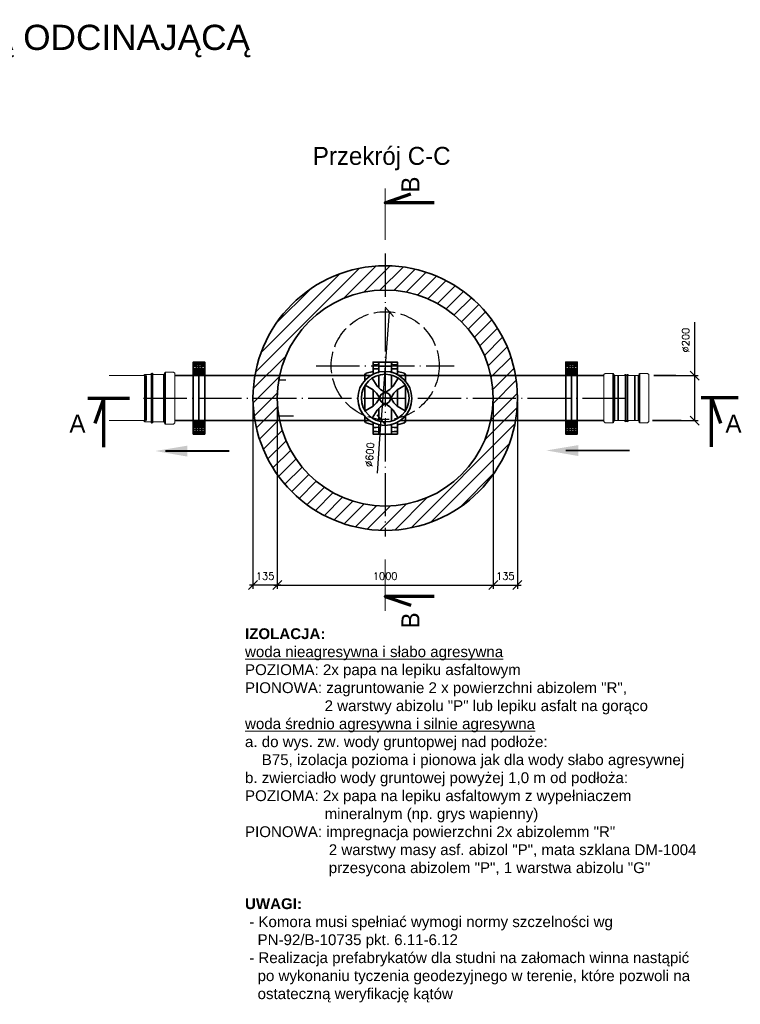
# Model space of a CAD drawing. Header units: inches. Extents: x 2742 to 3720, y -446 to 261.
# Tile 4 of 4: x 3320 to 3720, y -286 to 261. Entities that reach past the tile are written whole.
import ezdxf

# ---------------------------------------------------------------- set-up
doc = ezdxf.new("R2010")
doc.units = ezdxf.units.IN
doc.header["$MEASUREMENT"] = 0
doc.linetypes.add('ACAD_ISO02W100', pattern=[15, 12, -3])
doc.linetypes.add('ACAD_ISO04W100', pattern=[30.5, 24, -3, 0.5, -3])
for name, color, linetype, lineweight in [('ciecie', 7, 'Continuous', 70), ('kregi', 5, 'Continuous', 35), ('opisy', 7, 'Continuous', 20), ('wymiary', 18, 'Continuous', 15)]:
    doc.layers.add(name, color=color, linetype=linetype, lineweight=lineweight)
for name, color, linetype in [('kresk', 7, 'Continuous'), ('studnia', 3, 'Continuous'), ('sym', 7, 'ACAD_ISO04W100')]:
    doc.layers.add(name, color=color, linetype=linetype)
doc.styles.add('Arial', font='arial.ttf')
doc.styles.add('iso20', font='romans.shx', dxfattribs={"height": 4})
doc.dimstyles.new('ISO-20', dxfattribs={"dimtxt": 4, "dimasz": 5, "dimexe": 2, "dimexo": 2, "dimgap": 3, "dimtad": 1, "dimlfac": 10, "dimtxsty": 'iso20', "dimblk": 'OBLIQUE', "dimcen": 2.5, "dimdle": 2, "dimadec": 0, "dimazin": 0, "dimtfac": 1, "dimtmove": 0, "dimatfit": 3, "dimldrblk": 'OBLIQUE', "dimfxl": 0, "dimarcsym": 0})

# ---------------------------------------------------------------- blocks, each defined once
blk = doc.blocks.new('_Oblique')
at = {"layer": 'kresk', "color": 0, "lineweight": -2}
blk.add_line((-0.5, -0.5), (0.5, 0.5), dxfattribs=at)
blk = doc.blocks.new('*D23')
at = {"layer": 'Defpoints', "color": 0, "transparency": 16777216}
for p in [(3681.37, 63.71), (3681.37, 38.71), (3694.87, 38.71)]:
    blk.add_point(p, dxfattribs=at)
at = {"layer": 'wymiary', "color": 0, "lineweight": -2, "transparency": 16777216}
for p, q in [((3694.87, 63.71), (3694.87, 93.38)), ((3694.87, 38.71), (3694.87, 65.71)), ((3683.37, 63.71), (3696.87, 63.71)), ((3683.37, 38.71), (3696.87, 38.71))]:
    blk.add_line(p, q, dxfattribs=at)
at = {"layer": 'wymiary', "color": 0, "lineweight": -2, "transparency": 16777216, "xscale": 5, "yscale": 5, "zscale": 5}
for p, rotation in [((3694.87, 63.71), 90), ((3694.87, 38.71), 270)]:
    blk.add_blockref('_Oblique', p, dxfattribs=dict(at, rotation=rotation))
at = {"layer": 'wymiary', "color": 0, "transparency": 16777216, "insert": (3689.87, 83.43), "char_height": 4, "attachment_point": 5, "rotation": 90, "style": 'iso20'}
blk.add_mtext('%%c200', dxfattribs=at)
blk = doc.blocks.new('*D24')
at = {"layer": 'Defpoints', "color": 0, "transparency": 16777216}
for p in [(3525.05, 99.14), (3520.66, 39.3)]:
    blk.add_point(p, dxfattribs=at)
at = {"layer": 'wymiary', "color": 0, "lineweight": -2, "transparency": 16777216}
for p in [(3525.05, 99.14), (3518.47, 9.48)]:
    blk.add_line(p, (3520.66, 39.3), dxfattribs=at)
at = {"layer": 'wymiary', "color": 0, "lineweight": -2, "transparency": 16777216, "xscale": 5, "yscale": 5, "zscale": 5}
for p, rotation in [((3525.05, 99.14), 265.808529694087), ((3520.66, 39.3), 85.80852969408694)]:
    blk.add_blockref('_Oblique', p, dxfattribs=dict(at, rotation=rotation))
at = {"layer": 'wymiary', "color": 0, "transparency": 16777216, "insert": (3514.22, 19.77), "char_height": 4, "attachment_point": 5, "rotation": 85.8085, "style": 'iso20'}
blk.add_mtext('∅600', dxfattribs=at)
blk = doc.blocks.new('*D25')
at = {"layer": 'Defpoints', "color": 0, "transparency": 16777216}
for p in [(3582.85, 51.22), (3596.35, 51.22), (3596.35, -52.69)]:
    blk.add_point(p, dxfattribs=at)
at = {"layer": 'wymiary', "color": 0, "lineweight": -2, "transparency": 16777216}
for p, q in [((3582.85, 49.22), (3582.85, -54.69)), ((3596.35, 49.22), (3596.35, -54.69)), ((3580.85, -52.69), (3598.35, -52.69))]:
    blk.add_line(p, q, dxfattribs=at)
at = {"layer": 'wymiary', "color": 0, "lineweight": -2, "transparency": 16777216, "xscale": 5, "yscale": 5, "zscale": 5, "rotation": 180}
blk.add_blockref('_Oblique', (3582.85, -52.69), dxfattribs=at)
at = {"layer": 'wymiary', "color": 0, "lineweight": -2, "transparency": 16777216, "xscale": 5, "yscale": 5, "zscale": 5}
blk.add_blockref('_Oblique', (3596.35, -52.69), dxfattribs=at)
at = {"layer": 'wymiary', "color": 0, "transparency": 16777216, "insert": (3589.6, -47.69), "char_height": 4, "attachment_point": 5, "style": 'iso20'}
blk.add_mtext('135', dxfattribs=at)
blk = doc.blocks.new('*D26')
at = {"layer": 'Defpoints', "color": 0, "transparency": 16777216}
for p in [(3449.35, 51.22), (3462.85, 51.22), (3449.35, -52.69)]:
    blk.add_point(p, dxfattribs=at)
at = {"layer": 'wymiary', "color": 0, "lineweight": -2, "transparency": 16777216}
for p, q in [((3449.35, 49.22), (3449.35, -54.69)), ((3462.85, 49.22), (3462.85, -54.69)), ((3464.85, -52.69), (3447.35, -52.69))]:
    blk.add_line(p, q, dxfattribs=at)
at = {"layer": 'wymiary', "color": 0, "lineweight": -2, "transparency": 16777216, "xscale": 5, "yscale": 5, "zscale": 5, "rotation": 180}
blk.add_blockref('_Oblique', (3449.35, -52.69), dxfattribs=at)
at = {"layer": 'wymiary', "color": 0, "lineweight": -2, "transparency": 16777216, "xscale": 5, "yscale": 5, "zscale": 5}
blk.add_blockref('_Oblique', (3462.85, -52.69), dxfattribs=at)
at = {"layer": 'wymiary', "color": 0, "transparency": 16777216, "insert": (3456.1, -47.69), "char_height": 4, "attachment_point": 5, "style": 'iso20'}
blk.add_mtext('135', dxfattribs=at)
blk = doc.blocks.new('*D27')
at = {"layer": 'Defpoints', "color": 0}
for p in [(3462.85, 51.22), (3582.85, 51.22), (3582.85, -52.69)]:
    blk.add_point(p, dxfattribs=at)
at = {"layer": 'wymiary', "color": 0, "lineweight": -2}
for p, q in [((3462.85, 49.22), (3462.85, -54.69)), ((3582.85, 49.22), (3582.85, -54.69)), ((3460.85, -52.69), (3584.85, -52.69))]:
    blk.add_line(p, q, dxfattribs=at)
at = {"layer": 'wymiary', "color": 0, "linetype": 'ByBlock', "lineweight": -2, "xscale": 5, "yscale": 5, "zscale": 5, "rotation": 180}
blk.add_blockref('_Oblique', (3462.85, -52.69), dxfattribs=at)
at = {"layer": 'wymiary', "color": 0, "linetype": 'ByBlock', "lineweight": -2, "xscale": 5, "yscale": 5, "zscale": 5}
blk.add_blockref('_Oblique', (3582.85, -52.69), dxfattribs=at)
at = {"layer": 'wymiary', "color": 0, "insert": (3522.85, -47.69), "char_height": 4, "attachment_point": 5, "style": 'iso20'}
blk.add_mtext('1000', dxfattribs=at)
blk = doc.blocks.new('A$C3CF953A7')
at = {"layer": 'kregi'}
for p, q in [((1.44, 38.51), (0, 39.94)), ((0.91, 38.51), (0, 39.41)), ((0.38, 38.51), (0, 38.88)), ((1.94, 38.54), (0.47, 40)), ((2.38, 38.63), (1, 40)), ((2.82, 38.72), (1.53, 40)), ((3.2, 38.86), (2.06, 40)), ((3.2, 39.39), (2.59, 40)), ((3.2, 39.92), (3.12, 40)), ((3.2, 33.03), (0, 36.23)), ((3.2, 32.5), (0, 35.7)), ((2.67, 32.5), (0, 35.17)), ((2.14, 32.5), (0, 34.64)), ((1.61, 32.5), (0, 34.11)), ((1.08, 32.5), (0, 33.58)), ((0.55, 32.5), (0, 33.05)), ((3.2, 33.56), (0.47, 36.29)), ((3.2, 34.09), (1, 36.29)), ((3.2, 34.62), (1.53, 36.29)), ((3.2, 35.15), (2.08, 36.27)), ((3.2, 35.68), (2.66, 36.23)), ((3.2, 7.5), (0, 4.3)), ((2.67, 7.5), (0, 4.83)), ((2.14, 7.5), (0, 5.36)), ((1.61, 7.5), (0, 5.89)), ((1.08, 7.5), (0, 6.42)), ((0.55, 7.5), (0, 6.95)), ((3.2, 6.97), (0, 3.77)), ((3.2, 6.44), (0.47, 3.71)), ((3.2, 5.91), (1, 3.71)), ((1.44, 1.49), (0, 0.06)), ((0.91, 1.49), (0, 0.59)), ((0.38, 1.49), (0, 1.12)), ((1.94, 1.46), (0.47, 0)), ((2.38, 1.37), (1, 0)), ((3.2, 5.38), (1.53, 3.71)), ((2.82, 1.28), (1.53, 0)), ((3.2, 1.14), (2.06, 0)), ((3.2, 4.85), (2.08, 3.73)), ((3.2, 0.61), (2.59, 0)), ((3.2, 4.32), (2.66, 3.77)), ((3.2, 0.08), (3.12, 0))]:
    blk.add_line(p, q, dxfattribs=at)
for points in [[(3.2, 40), (0, 40), (0, 20)], [(0, 38.51), (1.78, 38.51), (3.2, 38.79)], [(0, 38.51), (0, 37.4)], [(1.78, 38.51), (1.78, 36.29)], [(3.2, 20), (3.2, 40)], [(0, 32.5), (0, 37.5), (4.49, 37.5)], [(0, 36.29), (0, 37.4)], [(0, 36.29), (1.78, 36.29), (3.2, 36.19)], [(3.2, 32.5), (0, 32.5)], [(3.2, 0), (0, 0), (0, 20)], [(3.2, 20), (3.2, 0)], [(0, 7.5), (0, 2.5), (4.49, 2.5)], [(3.2, 7.5), (0, 7.5)], [(0, 3.71), (1.78, 3.71), (3.2, 3.81)], [(0, 3.71), (0, 2.6)], [(0, 1.49), (0, 2.6)], [(0, 1.49), (1.78, 1.49), (3.2, 1.21)], [(1.78, 1.49), (1.78, 3.71)]]:
    blk.add_lwpolyline(points, dxfattribs=at)
blk = doc.blocks.new('A$C76CC2658')
at = {"layer": 'kregi', "lineweight": 20, "ltscale": 0.2}
for points in [[(15.79, 26.17), (12.56, 26.17), (12.56, 26.63), (12.19, 26.84), (11.76, 26.71), (11.57, 26.52), (11.57, 26.17), (5.84, 26.17), (5.17, 27.34), (0.73, 27.34), (0, 26.72), (0, 13.67)], [(9.21, 26.17), (12.44, 26.17), (12.44, 26.63), (12.81, 26.84), (13.24, 26.71), (13.43, 26.52), (13.43, 26.17), (19.16, 26.17), (19.83, 27.34), (24.27, 27.34), (25, 26.72), (25, 13.67)], [(15.79, 1.17), (12.56, 1.17), (12.56, 0.71), (12.19, 0.5), (11.76, 0.63), (11.57, 0.82), (11.57, 1.17), (5.84, 1.17), (5.17, 0), (0.73, 0), (0, 0.63), (0, 13.67)], [(9.21, 1.17), (12.44, 1.17), (12.44, 0.71), (12.81, 0.5), (13.24, 0.63), (13.43, 0.82), (13.43, 1.17), (19.16, 1.17), (19.83, 0), (24.27, 0), (25, 0.63), (25, 13.67)]]:
    blk.add_lwpolyline(points, dxfattribs=at)
at = {"layer": 'kregi', "ltscale": 0.2}
for points in [[(5.17, 27.34), (5.17, 13.67)], [(5.84, 26.17), (5.84, 13.67)], [(7.93, 26.17), (7.93, 13.67)], [(11.96, 26.71), (11.96, 13.66)], [(13.04, 26.71), (13.04, 13.66)], [(17.07, 26.17), (17.07, 13.67)], [(19.16, 26.17), (19.16, 13.67)], [(19.83, 27.34), (19.83, 13.67)], [(5.17, 0), (5.17, 13.67)], [(5.84, 1.17), (5.84, 13.67)], [(7.93, 1.17), (7.93, 13.67)], [(11.96, 0.63), (11.96, 13.68)], [(13.04, 0.63), (13.04, 13.68)], [(17.07, 1.17), (17.07, 13.67)], [(19.16, 1.17), (19.16, 13.67)], [(19.83, 0), (19.83, 13.67)]]:
    blk.add_lwpolyline(points, dxfattribs=at)
blk = doc.blocks.new('A$C3B7115B7')
at = {"layer": 'kregi', "ltscale": 0.2}
blk.add_line((20.52, 14.41), (20.52, 26.91), dxfattribs=at)
at = {"layer": 'kregi', "lineweight": 20, "ltscale": 0.2}
for points in [[(0, 26.91), (19.1, 26.91), (19.82, 27.59), (23.22, 27.59), (23.22, 28.07), (23.61, 28.29), (24.07, 28.16), (24.27, 27.95), (24.27, 27.59), (30.3, 27.59), (31.01, 28.82), (35.69, 28.82), (36.46, 28.16), (36.46, 14.41)], [(0, 1.91), (19.1, 1.91), (19.82, 1.23), (23.22, 1.23), (23.22, 0.75), (23.61, 0.53), (24.07, 0.66), (24.27, 0.87), (24.27, 1.23), (30.3, 1.23), (31.01, 0), (35.69, 0), (36.46, 0.66), (36.46, 14.41)]]:
    blk.add_lwpolyline(points, dxfattribs=at)
at = {"layer": 'kregi', "ltscale": 0.2}
for points in [[(19.82, 27.59), (19.82, 14.41)], [(23.41, 28.18), (23.41, 14.41)], [(24.07, 28.16), (24.07, 14.4)], [(30.3, 27.59), (30.3, 14.41)], [(31.01, 28.82), (31.01, 14.41)], [(19.82, 1.23), (19.82, 14.41)], [(20.52, 14.41), (20.52, 1.91)], [(23.41, 0.64), (23.41, 14.41)], [(24.07, 0.66), (24.07, 14.42)], [(30.3, 1.23), (30.3, 14.41)], [(31.01, 0), (31.01, 14.41)]]:
    blk.add_lwpolyline(points, dxfattribs=at)

msp = doc.modelspace()

# ---------------------------------------------------------------- hatches: boundary and pattern name
at = {"layer": 'kregi'}
h = msp.add_hatch(dxfattribs=at)
h.set_pattern_fill('ANSI31', color=256, scale=1.75, style=0)
h.set_pattern_definition([(45, (3449.353, -22.28), (-3.92886, 3.92886), [])])
edge = h.paths.add_edge_path()
edge.add_arc((3522.8528, 51.2199), 73.5, 0, 360)
edge = h.paths.add_edge_path(flags=16)
edge.add_arc((3522.8528, 51.2199), 60, 0, 360)
h = msp.add_hatch(color=256, dxfattribs=at)
edge = h.paths.add_edge_path()
edge.add_arc((3522.6469, 51.0141), 15.0005, 72.456987, 75.167351)
edge.add_line((3526.487, 65.5147), (3527.1684, 65.5147))
edge.add_line((3527.1684, 65.5147), (3527.1684, 65.3169))
edge = h.paths.add_edge_path()
edge.add_arc((3522.6469, 51.0141), 15.0005, 62.371095, 63.332277)
edge.add_line((3529.3794, 64.4189), (3529.6033, 64.3869))
edge.add_line((3529.6033, 64.3869), (3529.6033, 64.304))
edge = h.paths.add_edge_path()
edge.add_arc((3522.8528, 51.2199), 13.2616, 70.488418, 74.470688)
edge.add_line((3526.4033, 63.9973), (3526.4033, 63.7199))
edge.add_line((3526.4033, 63.7199), (3527.2821, 63.7199))
edge = h.paths.add_edge_path()
edge.add_arc((3522.6469, 51.0141), 15.0005, 61.094434, 62.371095)
edge.add_line((3529.6033, 64.304), (3529.6033, 64.3869))
edge.add_line((3529.6033, 64.3869), (3529.8129, 64.3569))
edge.add_line((3529.8129, 64.3569), (3529.8977, 64.1458))
edge = h.paths.add_edge_path()
edge.add_arc((3522.6469, 51.0141), 15.0005, 57.889928, 60.505349)
edge.add_line((3530.0323, 64.0705), (3531.8718, 63.7199))
edge.add_line((3531.8718, 63.7199), (3530.6204, 63.7199))
h = msp.add_hatch(color=256, dxfattribs=at)
edge = h.paths.add_edge_path()
edge.add_arc((3522.8528, 51.2199), 13.2616, 250.488418, 254.470688)
edge.add_line((3519.3022, 38.4425), (3519.3022, 38.7199))
edge.add_line((3519.3022, 38.7199), (3518.4234, 38.7199))
edge = h.paths.add_edge_path()
edge.add_arc((3522.6469, 51.0141), 15.0005, 235.043255, 235.428013)
edge.add_line((3514.135, 38.6625), (3513.8337, 38.7199))
edge.add_line((3513.8337, 38.7199), (3514.0523, 38.7199))
at = {"layer": 'kresk'}
for points in [[(3412.9086, 24.7805), (3395.1089, 21.8046), (3412.9086, 18.7002), (3412.9086, 21.8046)], [(3630.1756, 25.096), (3612.3759, 22.1201), (3630.1756, 19.0157), (3630.1756, 22.1201)]]:
    msp.add_hatch(color=0, dxfattribs=at).paths.add_polyline_path(points)

# ---------------------------------------------------------------- linework, layer by layer
at = {"layer": 'ciecie', "color": 0}
for p, q in [((3357.472, 51.2199), (3380.6678, 51.2199)), ((3719.0194, 51.385), (3698.4453, 51.385))]:
    msp.add_line(p, q, dxfattribs=at)
for points in [[(3550.06, 159.6728), (3522.8528, 159.6728), (3536.9949, 164.6184)], [(3550.06, 159.6728), (3522.8528, 159.6728), (3536.9949, 164.6184)], [(3366.3663, 24.0126), (3366.3663, 51.2199), (3361.4207, 37.0778)], [(3366.3663, 24.0126), (3366.3663, 51.2199), (3361.4207, 37.0778)], [(3704.1965, 24.1777), (3704.1965, 51.385), (3709.1421, 37.2429)], [(3550.06, -58.9642), (3522.8528, -58.9642), (3536.9949, -63.9098)], [(3550.06, -58.9642), (3522.8528, -58.9642), (3536.9949, -63.9098)]]:
    msp.add_lwpolyline(points, dxfattribs=at)
at = {"layer": 'kregi'}
for p, q in [((3419.3022, 71.1445), (3419.3776, 71.2199)), ((3419.3022, 70.6142), (3419.9079, 71.2199)), ((3419.3022, 70.0839), (3420.4383, 71.2199)), ((3419.6849, 69.9362), (3420.9686, 71.2199)), ((3420.1258, 69.8468), (3421.4989, 71.2199)), ((3420.5667, 69.7573), (3422.0293, 71.2199)), ((3421.0658, 69.7262), (3422.5022, 71.1625)), ((3624.6397, 69.7262), (3623.2033, 71.1625)), ((3625.1388, 69.7573), (3623.6763, 71.2199)), ((3625.5797, 69.8468), (3624.2066, 71.2199)), ((3626.0206, 69.9362), (3624.7369, 71.2199)), ((3626.4033, 70.0839), (3625.2673, 71.2199)), ((3626.4033, 70.6142), (3625.7976, 71.2199)), ((3626.4033, 71.1445), (3626.3279, 71.2199)), ((3419.3022, 65.8412), (3420.9717, 67.5108)), ((3419.3022, 65.3109), (3421.5021, 67.5108)), ((3419.3022, 64.7806), (3422.0324, 67.5108)), ((3419.3022, 66.3716), (3420.4192, 67.4886)), ((3419.3022, 64.2502), (3422.5022, 67.4502)), ((3419.3022, 66.9019), (3419.8467, 67.4464)), ((3419.3022, 63.7199), (3422.5022, 66.9199)), ((3419.8326, 63.7199), (3422.5022, 66.3896)), ((3420.3629, 63.7199), (3422.5022, 65.8592)), ((3421.5962, 69.7262), (3422.5022, 70.6322)), ((3422.1265, 69.7262), (3422.5022, 70.1019)), ((3624.1094, 69.7262), (3623.2033, 70.6322)), ((3623.579, 69.7262), (3623.2033, 70.1019)), ((3626.4033, 64.2502), (3623.2033, 67.4502)), ((3626.4033, 63.7199), (3623.2033, 66.9199)), ((3625.873, 63.7199), (3623.2033, 66.3896)), ((3625.3426, 63.7199), (3623.2033, 65.8592)), ((3626.4033, 64.7806), (3623.6731, 67.5108)), ((3626.4033, 65.3109), (3624.2034, 67.5108)), ((3626.4033, 65.8412), (3624.7338, 67.5108)), ((3626.4033, 66.3716), (3625.2863, 67.4886)), ((3626.4033, 66.9019), (3625.8588, 67.4464)), ((3420.8932, 63.7199), (3422.5022, 65.3289)), ((3421.4235, 63.7199), (3422.5022, 64.7986)), ((3421.9539, 63.7199), (3422.5022, 64.2683)), ((3624.8123, 63.7199), (3623.2033, 65.3289)), ((3624.282, 63.7199), (3623.2033, 64.7986)), ((3623.7516, 63.7199), (3623.2033, 64.2683)), ((3419.3022, 38.7199), (3422.5022, 35.5199)), ((3419.8326, 38.7199), (3422.5022, 36.0502)), ((3420.3629, 38.7199), (3422.5022, 36.5806)), ((3420.8932, 38.7199), (3422.5022, 37.1109)), ((3421.4235, 38.7199), (3422.5022, 37.6412)), ((3421.9539, 38.7199), (3422.5022, 38.1716)), ((3626.4033, 38.7199), (3623.2033, 35.5199)), ((3625.873, 38.7199), (3623.2033, 36.0502)), ((3625.3426, 38.7199), (3623.2033, 36.5806)), ((3624.8123, 38.7199), (3623.2033, 37.1109)), ((3624.282, 38.7199), (3623.2033, 37.6412)), ((3623.7516, 38.7199), (3623.2033, 38.1716)), ((3419.3022, 38.1896), (3422.5022, 34.9896)), ((3419.3022, 37.6592), (3422.0324, 34.9291)), ((3419.3022, 37.1289), (3421.5021, 34.9291)), ((3419.3022, 36.5986), (3420.9717, 34.9291)), ((3419.3022, 36.0683), (3420.4192, 34.9513)), ((3419.3022, 35.5379), (3419.8467, 34.9934)), ((3626.4033, 38.1896), (3623.2033, 34.9896)), ((3626.4033, 37.6592), (3623.6731, 34.9291)), ((3626.4033, 37.1289), (3624.2034, 34.9291)), ((3626.4033, 36.5986), (3624.7338, 34.9291)), ((3626.4033, 36.0683), (3625.2863, 34.9513)), ((3626.4033, 35.5379), (3625.8588, 34.9934)), ((3419.3022, 32.3559), (3420.4383, 31.2199)), ((3419.3022, 31.8256), (3419.9079, 31.2199)), ((3419.3022, 31.2953), (3419.3776, 31.2199)), ((3419.6849, 32.5036), (3420.9686, 31.2199)), ((3420.1258, 32.593), (3421.4989, 31.2199)), ((3420.5667, 32.6825), (3422.0293, 31.2199)), ((3421.0658, 32.7137), (3422.5022, 31.2773)), ((3421.5962, 32.7137), (3422.5022, 31.8076)), ((3422.1265, 32.7137), (3422.5022, 32.3379)), ((3624.6397, 32.7137), (3623.2033, 31.2773)), ((3624.1094, 32.7137), (3623.2033, 31.8076)), ((3623.579, 32.7137), (3623.2033, 32.3379)), ((3625.1388, 32.6825), (3623.6763, 31.2199)), ((3625.5797, 32.593), (3624.2066, 31.2199)), ((3626.0206, 32.5036), (3624.7369, 31.2199)), ((3626.4033, 32.3559), (3625.2673, 31.2199)), ((3626.4033, 31.8256), (3625.7976, 31.2199)), ((3626.4033, 31.2953), (3626.3279, 31.2199))]:
    msp.add_line(p, q, dxfattribs=at)
for points in [[(3419.3022, 71.2199), (3422.5022, 71.2199), (3422.5022, 51.2199)], [(3419.3022, 51.2199), (3419.3022, 71.2199)], [(3519.3022, 71.2199), (3516.1022, 71.2199), (3516.1022, 64.5115)], [(3519.3022, 71.2199), (3519.3022, 65.5366)], [(3519.3022, 71.2199), (3526.4033, 71.2199)], [(3526.4033, 71.2199), (3529.6033, 71.2199), (3529.6033, 64.304)], [(3526.4033, 71.2199), (3526.4033, 65.5147)], [(3526.4033, 71.2199), (3526.4033, 65.5366)], [(3626.4033, 71.2199), (3623.2033, 71.2199), (3623.2033, 51.2199)], [(3626.4033, 51.2199), (3626.4033, 71.2199)], [(3422.5022, 63.7199), (3422.5022, 68.7199), (3418.0159, 68.7199)], [(3422.5022, 69.7262), (3420.7205, 69.7262), (3419.3022, 70.0138)], [(3422.5022, 67.5108), (3420.7205, 67.5108), (3419.3022, 67.4062)], [(3420.7205, 69.7262), (3420.7205, 67.5108)], [(3422.5022, 69.7262), (3422.5022, 68.6185)], [(3422.5022, 67.5108), (3422.5022, 68.6185)], [(3514.6735, 63.7199), (3511.5022, 63.7199), (3511.5022, 64.4811), (3512.1397, 64.6519), (3512.2304, 64.9904), (3516.1022, 66.0278)], [(3516.1022, 69.7262), (3517.884, 69.7262), (3519.3022, 70.0138)], [(3516.1022, 69.7262), (3516.1022, 68.6185)], [(3516.1022, 67.5108), (3516.1022, 68.6185)], [(3516.1022, 67.5108), (3517.884, 67.5108), (3519.3022, 67.4062)], [(3519.3022, 69.004), (3526.4033, 69.004)], [(3529.6033, 69.7262), (3527.8215, 69.7262), (3526.4033, 70.0138)], [(3529.6033, 67.5108), (3527.8215, 67.5108), (3526.4033, 67.4062)], [(3529.6033, 69.7262), (3529.6033, 68.6185)], [(3529.6033, 67.5108), (3529.6033, 68.6185)], [(3530.6204, 63.7199), (3534.2033, 63.7199), (3534.2033, 64.4811), (3533.5658, 64.6519), (3533.4751, 64.9904), (3529.6033, 66.0278)], [(3623.2033, 69.7262), (3624.985, 69.7262), (3626.4033, 70.0138)], [(3623.2033, 69.7262), (3623.2033, 68.6185)], [(3623.2033, 63.7199), (3623.2033, 68.7199), (3627.6897, 68.7199)], [(3623.2033, 67.5108), (3623.2033, 68.6185)], [(3623.2033, 67.5108), (3624.985, 67.5108), (3626.4033, 67.4062)], [(3624.985, 69.7262), (3624.985, 67.5108)], [(3419.3022, 63.7199), (3405.9428, 63.7199)], [(3419.3022, 63.7199), (3422.5022, 63.7199)], [(3514.4639, 38.7199), (3419.3022, 38.7199), (3419.3022, 63.7199), (3514.6735, 63.7199)], [(3511.5022, 63.7199), (3511.5022, 61.0545)], [(3511.5022, 63.7199), (3511.5022, 61.0545)], [(3515.058, 63.9533), (3513.8337, 63.7199)], [(3522.9231, 54.2509), (3520.2091, 56.0134), (3518.3528, 57.8696), (3515.6788, 62.3735)], [(3519.3022, 65.5147), (3518.5371, 65.5147), (3518.5371, 65.4406)], [(3519.3022, 63.9973), (3519.3022, 56.9202)], [(3522.7824, 54.2509), (3525.4965, 56.0134), (3527.3527, 57.8696), (3530.0267, 62.3735)], [(3526.4033, 65.5147), (3527.1684, 65.5147), (3527.1684, 65.3169)], [(3526.4033, 63.9973), (3526.4033, 56.9202)], [(3526.4033, 63.7199), (3527.2821, 63.7199)], [(3529.3794, 64.4189), (3529.8129, 64.3569), (3529.9192, 64.0921), (3531.8718, 63.7199)], [(3529.6033, 61.6603), (3529.6033, 62.6348)], [(3529.6033, 62.6348), (3529.6033, 61.6603)], [(3531.2416, 38.7199), (3626.4033, 38.7199), (3626.4033, 63.7199), (3530.6204, 63.7199)], [(3534.2033, 63.7199), (3534.2033, 60.5778)], [(3626.4033, 63.7199), (3623.2033, 63.7199)], [(3626.4033, 63.7199), (3644.4412, 63.7199)], [(3644.4412, 38.7199), (3626.4033, 38.7199), (3626.4033, 63.7199)], [(3672.0624, 63.7123), (3684.3494, 63.7123)], [(3511.5022, 58.0781), (3511.5022, 44.3617)], [(3519.8217, 51.1496), (3518.0593, 53.8636), (3516.203, 55.7198), (3511.6992, 58.3939)], [(3516.1022, 46.6601), (3516.1022, 55.7797)], [(3525.8838, 51.1496), (3527.6463, 53.8636), (3529.5025, 55.7198), (3534.0064, 58.3939)], [(3529.6033, 46.6601), (3529.6033, 55.7797)], [(3534.2033, 58.0781), (3534.2033, 44.3617)], [(3534.2033, 58.0781), (3534.2033, 44.3617)], [(3419.3022, 31.2199), (3422.5022, 31.2199), (3422.5022, 51.2199)], [(3419.3022, 51.2199), (3419.3022, 31.2199)], [(3519.8217, 51.2902), (3518.0593, 48.5762), (3516.203, 46.72), (3511.6992, 44.0459)], [(3526.4033, 51.2199), (3519.3022, 51.2199)], [(3525.8838, 51.2902), (3527.6463, 48.5762), (3529.5025, 46.72), (3534.0064, 44.0459)], [(3526.4033, 51.9496), (3526.4033, 50.4902)], [(3626.4033, 31.2199), (3623.2033, 31.2199), (3623.2033, 51.2199)], [(3626.4033, 51.2199), (3626.4033, 31.2199)], [(3522.9231, 48.1889), (3520.2091, 46.4264), (3518.3528, 44.5702), (3515.6788, 40.0663)], [(3519.3022, 45.5196), (3519.3022, 38.4425)], [(3522.7824, 48.1889), (3525.4965, 46.4264), (3527.3527, 44.5702), (3530.0267, 40.0663)], [(3526.4033, 45.5196), (3526.4033, 38.4425)], [(3419.3022, 38.7199), (3405.9428, 38.7199)], [(3422.5022, 38.7199), (3422.5022, 33.7199), (3418.0159, 33.7199)], [(3419.3022, 38.7199), (3422.5022, 38.7199)], [(3511.5022, 40.9736), (3511.5022, 38.7199)], [(3511.5022, 40.9736), (3511.5022, 38.7199)], [(3514.0523, 38.7199), (3511.5022, 38.7199), (3511.5022, 37.9587), (3512.1397, 37.7879), (3512.2304, 37.4495), (3516.1022, 36.412)], [(3514.135, 38.6625), (3513.8337, 38.7199)], [(3519.3022, 38.7199), (3518.4234, 38.7199)], [(3531.2416, 38.7199), (3534.2033, 38.7199), (3534.2033, 37.9587), (3533.5658, 37.7879), (3533.4751, 37.4495), (3529.6033, 36.412)], [(3530.9984, 38.5534), (3531.8718, 38.7199)], [(3534.2033, 41.4504), (3534.2033, 38.7199)], [(3623.2033, 38.7199), (3623.2033, 33.7199), (3627.6897, 33.7199)], [(3626.4033, 38.7199), (3623.2033, 38.7199)], [(3671.3441, 38.7127), (3687.291, 38.7127)], [(3672.0624, 38.7123), (3684.3494, 38.7123)], [(3422.5022, 34.9291), (3420.7205, 34.9291), (3419.3022, 35.0336)], [(3420.7205, 32.7137), (3420.7205, 34.9291)], [(3422.5022, 34.9291), (3422.5022, 33.8214)], [(3422.5022, 32.7137), (3422.5022, 33.8214)], [(3519.3022, 31.2199), (3516.1022, 31.2199), (3516.1022, 37.5166)], [(3516.1022, 34.9291), (3517.884, 34.9291), (3519.3022, 35.0336)], [(3516.1022, 34.9291), (3516.1022, 33.8214)], [(3516.1022, 32.7137), (3516.1022, 33.8214)], [(3519.3022, 36.4915), (3519.3022, 31.2199)], [(3526.4033, 31.2199), (3529.6033, 31.2199), (3529.6033, 37.7241)], [(3526.4033, 36.4915), (3526.4033, 31.2199)], [(3529.6033, 34.9291), (3527.8215, 34.9291), (3526.4033, 35.0336)], [(3529.6033, 34.9291), (3529.6033, 33.8214)], [(3529.6033, 32.7137), (3529.6033, 33.8214)], [(3623.2033, 34.9291), (3624.985, 34.9291), (3626.4033, 35.0336)], [(3623.2033, 34.9291), (3623.2033, 33.8214)], [(3623.2033, 32.7137), (3623.2033, 33.8214)], [(3624.985, 32.7137), (3624.985, 34.9291)], [(3422.5022, 32.7137), (3420.7205, 32.7137), (3419.3022, 32.426)], [(3516.1022, 32.7137), (3517.884, 32.7137), (3519.3022, 32.426)], [(3519.3022, 31.2199), (3526.4033, 31.2199)], [(3529.6033, 32.7137), (3527.8215, 32.7137), (3526.4033, 32.426)], [(3623.2033, 32.7137), (3624.985, 32.7137), (3626.4033, 32.426)]]:
    msp.add_lwpolyline(points, dxfattribs=at)
for centre, radius in [((3522.8528, 51.2199), 73.5), ((3522.6469, 51.0141), 15.0005), ((3522.8528, 51.2199), 13.2616), ((3522.8528, 51.2199), 3.0318)]:
    msp.add_circle(centre, radius, dxfattribs=at)
at = {"layer": 'kregi', "color": 0}
msp.add_circle((3522.8528, 51.2199), 60, dxfattribs=at)
at = {"layer": 'kresk', "color": 0, "const_width": 1}
for points in [[(3400.5906, 21.8046), (3436.1899, 21.8046)], [(3623.1995, 22.0558), (3658.7988, 22.0558)]]:
    msp.add_lwpolyline(points, dxfattribs=at)
at = {"layer": 'opisy', "color": 0}
for p, q in [((3522.8528, 167.7017), (3522.8528, 139.0986)), ((3522.8528, -66.9931), (3522.8528, -38.3901))]:
    msp.add_line(p, q, dxfattribs=at)
at = {"layer": 'studnia', "color": 0}
for p, q in [((3467.5486, 61.2199), (3463.692, 61.2199)), ((3471.8138, 41.2199), (3463.692, 41.2199)), ((3467.5486, 41.2199), (3463.692, 41.2199))]:
    msp.add_line(p, q, dxfattribs=at)
at = {"layer": 'sym', "color": 0}
for p, q in [((3522.8528, 131.564), (3522.8528, -25.6265)), ((3484.54, 69.2199), (3561.1656, 69.2199)), ((3388.5143, 51.2199), (3657.1912, 51.2199))]:
    msp.add_line(p, q, dxfattribs=at)
at = {"layer": 'sym', "color": 0, "linetype": 'ACAD_ISO02W100'}
msp.add_circle((3522.8528, 69.2199), 30, dxfattribs=at)

# ---------------------------------------------------------------- block references
at = {"layer": 'kregi'}
for name, p in [('A$C3B7115B7', (3369.4833, 36.8103)), ('A$C76CC2658', (3644.4412, 37.5421))]:
    msp.add_blockref(name, p, dxfattribs=at)
at = {"layer": 'kresk', "xscale": -1, "rotation": 180}
msp.add_blockref('A$C3CF953A7', (3416.1022, 71.2199), dxfattribs=at)
at = {"layer": 'kresk', "rotation": 180}
msp.add_blockref('A$C3CF953A7', (3629.6033, 71.2199), dxfattribs=at)

# ---------------------------------------------------------------- texts
at = {"layer": 'opisy', "color": 0, "style": 'Arial'}
msp.add_text('STUDNIA BETONOWA %%C1000mm Z ZASUWĄ ODCINAJĄCĄ', height=14, dxfattribs=at).set_placement((2907.6651, 244.6591))
at = {"layer": 'opisy', "color": 0}
for s, p in [('Przekrój C-C', (3482.6174, 180.7911)), ('A', (3347.318, 32.039)), ('A', (3711.9777, 32.039))]:
    msp.add_text(s, height=10, dxfattribs=at).set_placement(p)
for p in [(3541.8717, 165.4011), (3541.8717, -76.7733)]:
    msp.add_text('B', height=10, rotation=90, dxfattribs=at).set_placement(p)
at = {"layer": 'opisy', "color": 0, "insert": (3444.9138, -180.6323), "char_height": 6, "width": 372.087807, "attachment_point": 4}
msp.add_mtext('{\\fArial|b1|i0|c0|p34;IZOLACJA:\\P\\L\\fArial|b0|i0|c238|p34;woda nieagresywna i słabo agresywna\\P\\lPOZIOMA: 2x papa na lepiku asfaltowym\\PPIONOWA: zagruntowanie 2 x powierzchni abizolem "R",\\P                   2 warstwy abizolu "P" lub lepiku asfalt na gorąco\\P\\Lwoda średnio agresywna i silnie agresywna\\P\\la. do wys. zw. wody gruntopwej nad podłoże:\\P    B75, izolacja pozioma i pionowa jak dla wody słabo agresywnej\\Pb. zwierciadło wody gruntowej powyżej 1,0 m od podłoża:\\PPOZIOMA: 2x papa na lepiku asfaltowym z wypełniaczem\\P                   mineralnym (np. grys wapienny)\\PPIONOWA: impregnacja powierzchni 2x abizolemm "R"\\P                    2 warstwy masy asf. abizol "P", mata szklana DM-1004\\P                    przesycona abizolem "P", 1 warstwa abizolu "G"\\P\\P\\fArial|b1|i0|c238|p34;UWAGI:\\P\\fArial|b0|i0|c238|p34; - Komora musi spełniać wymogi normy szczelności wg \\P   PN-92/B-10735 pkt. 6.11-6.12\\P - Realizacja prefabrykatów dla studni na załomach winna nastąpić \\P   po wykonaniu tyczenia geodezyjnego w terenie, które pozwoli na\\P   ostateczną weryfikację kątów}', dxfattribs=at)

# ---------------------------------------------------------------- dimensions: what is measured, and where the dimension line sits
at = {"layer": 'wymiary', "color": 0}
dim = msp.add_diameter_dim_2p(p1=(3525.0454, 99.1397), p2=(3520.6601, 39.3001), dimstyle='ISO-20', dxfattribs=at)
dim.commit()
dim.dimension.update_dxf_attribs({"geometry": '*D24', "text_midpoint": (3514.2151, 19.7666)})
dim = msp.add_linear_dim(base=(3694.8661, 38.7123), p1=(3681.3674, 63.7123), p2=(3681.3674, 38.7123), angle=90, text='%%c200', dimstyle='ISO-20', dxfattribs=at)
dim.commit()
dim.dimension.update_dxf_attribs({"geometry": '*D23', "text_midpoint": (3694.8661, 83.4266), "dimtype": 160})
for base, p1, p2, picture, middle in [((3449.3528, -52.6916), (3462.8528, 51.2199), (3449.3528, 51.2199), '*D26', (3456.1028, -52.6916)), ((3596.3528, -52.6916), (3582.8528, 51.2199), (3596.3528, 51.2199), '*D25', (3589.6028, -52.6916))]:
    dim = msp.add_linear_dim(base=base, p1=p1, p2=p2, dimstyle='ISO-20', dxfattribs=at)
    dim.commit()
    dim.dimension.update_dxf_attribs({"geometry": picture, "text_midpoint": middle, "dimtype": 160})
dim = msp.add_linear_dim(base=(3582.8528, -52.6916), p1=(3462.8528, 51.2199), p2=(3582.8528, 51.2199), text='1000', dimstyle='ISO-20', override={"dimtxsty": 'iso20'}, dxfattribs=at)
dim.commit()
dim.dimension.update_dxf_attribs({"geometry": '*D27', "text_midpoint": (3522.8528, -52.6916), "dimtype": 160})

doc.saveas('drawing.dxf')
